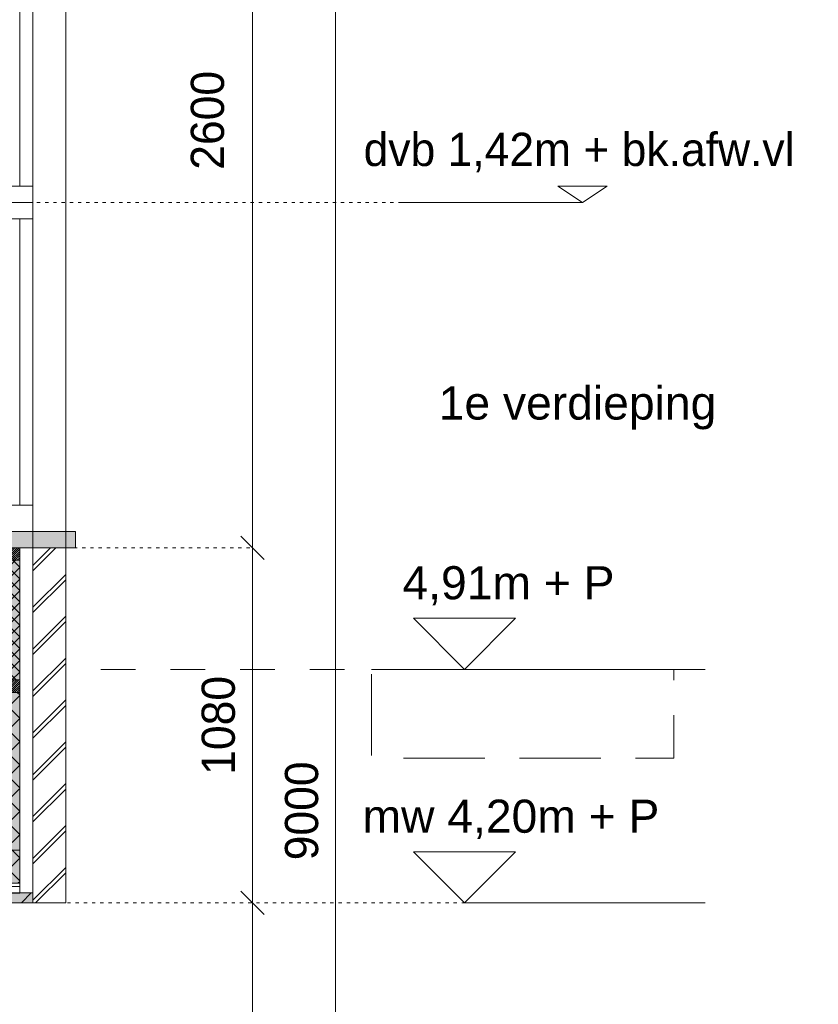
# Model space of a CAD drawing. Header units: millimetres. Extents: x -10538 to 13100, y -15694 to 32605.
# Tile 202 of 203: x 10500 to 12929, y 25612 to 28606. Entities that reach past the tile are written whole.
import ezdxf

# ---------------------------------------------------------------- set-up
doc = ezdxf.new("R2010")
doc.units = ezdxf.units.MM
doc.header["$LTSCALE"] = 100
doc.header["$PDMODE"] = 1
doc.header["$PDSIZE"] = -2
for name, pattern in [('[LS] Type-1', [2.12, 1.06, -1.06]), ('[LS] Type-2', [3.52999, 2.469998, -1.059993]), ('HIDDEN2', [0.25, 0.1, -0.15])]:
    doc.linetypes.add(name, pattern=pattern)
doc.layers.get('0').update_dxf_attribs({"lineweight": 5})
for name, color, linetype, lineweight in [('- 28_metselwerk', 7, 'Continuous', 18), ('5', 7, 'Continuous', 18), ('Dimension', 7, 'Continuous', 9), ('Geen', 7, 'Continuous', 9), ('none', 7, 'Continuous', 13), ('None-1', 7, 'Continuous', 9)]:
    doc.layers.add(name, color=color, linetype=linetype, lineweight=lineweight)
doc.styles.add('Arial', font='Arial.ttf')
doc.styles.add('Century Gothic', font='Century-Gothic_9791.ttf')
doc.dimstyles.new('Arch_PUUUR', dxfattribs={"dimtxt": 101.056134, "dimasz": 70.693359, "dimexe": 100, "dimexo": 159, "dimgap": 100, "dimtad": 1, "dimdec": 4, "dimtxsty": 'Century Gothic', "dimblk": 'VW_SLASH', "dimblk1": 'VW_SLASH', "dimblk2": 'VW_SLASH', "dimcen": 0, "dimdle": 100, "dimazin": 0, "dimtfac": 0.8, "dimtdec": 4, "dimtix": 1, "dimtmove": 0, "dimatfit": 0, "dimldrblk": 'VW_SLASH-1', "dimfxl": 1, "dimfrac": 2, "dimtolj": 1, "dimarcsym": 0})
pattern_1 = [(45, (2.866, 2.646), (-35.35534, 35.35534), []), (135, (-5.733, 5.733), (-35.35534, -35.35534), [])]
pattern_2 = [(45, (0, 0), (-3.1819805, 3.1819805), [])]

# ---------------------------------------------------------------- blocks, each defined once
blk = doc.blocks.new('VW_SLASH')
at = {"color": 0, "linetype": 'ByBlock', "lineweight": -2, "transparency": 16777216}
blk.add_line((1.415, 0), (-1, 0), dxfattribs=at)
at = {"color": 0, "linetype": 'Continuous', "lineweight": 20, "transparency": 16777216, "flags": 128}
blk.add_lwpolyline([(0.5, 0.5), (-0.5, -0.5)], dxfattribs=at)
blk = doc.blocks.new('*D29')
at = {"layer": 'Defpoints', "color": 0, "transparency": 33554687}
for p in [(10640, 29600), (11207.9, 29600), (10640, 27000)]:
    blk.add_point(p, dxfattribs=at)
at = {"layer": 'Dimension', "color": 0, "linetype": 'Continuous', "lineweight": -2, "transparency": 33554687}
blk.add_line((11207.9, 27070.7), (11207.9, 29529.3), dxfattribs=at)
at = {"layer": 'Dimension', "color": 0, "lineweight": -2, "xscale": 70.693359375, "yscale": 70.693359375, "zscale": 70.693359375}
for p, rotation in [((11207.9, 29600), 90), ((11207.9, 27000), 270)]:
    blk.add_blockref('VW_SLASH', p, dxfattribs=dict(at, rotation=rotation))
at = {"layer": 'Dimension', "color": 0, "lineweight": 5, "transparency": 33554687, "insert": (11071.8, 28300), "char_height": 101.06, "attachment_point": 5, "rotation": 90, "style": 'Century Gothic'}
blk.add_mtext('\\A1;2600', dxfattribs=at)
blk = doc.blocks.new('VW_SLASH-1')
at = {"color": 0, "linetype": 'ByBlock', "lineweight": -2, "transparency": 16777216}
blk.add_line((1.415, 0), (-1, 0), dxfattribs=at)
at = {"color": 0, "linetype": 'Continuous', "lineweight": 20, "transparency": 16777216, "flags": 128}
blk.add_lwpolyline([(0.751, 0.751), (-0.751, -0.751)], dxfattribs=at)
blk = doc.blocks.new('*D30')
at = {"layer": 'Defpoints', "color": 0, "transparency": 33554687}
for p in [(10640, 27000), (11207.9, 27000), (10640, 25920)]:
    blk.add_point(p, dxfattribs=at)
at = {"layer": 'Dimension', "color": 0, "linetype": 'Continuous', "lineweight": -2, "transparency": 33554687}
blk.add_line((11207.9, 25990.7), (11207.9, 26929.3), dxfattribs=at)
at = {"layer": 'Dimension', "color": 0, "lineweight": -2, "xscale": 70.693359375, "yscale": 70.693359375, "zscale": 70.693359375}
for p, rotation in [((11207.9, 27000), 90), ((11207.9, 25920), 270)]:
    blk.add_blockref('VW_SLASH', p, dxfattribs=dict(at, rotation=rotation))
at = {"layer": 'Dimension', "color": 0, "lineweight": 5, "transparency": 33554687, "insert": (11104.8, 26460), "char_height": 101.06, "attachment_point": 5, "rotation": 90, "style": 'Century Gothic'}
blk.add_mtext('\\A1;1080', dxfattribs=at)
blk = doc.blocks.new('*D31')
at = {"layer": 'Defpoints', "color": 0, "transparency": 33554687}
for p in [(10640, 25920), (11207.9, 25920), (7430.2, 24840)]:
    blk.add_point(p, dxfattribs=at)
at = {"layer": 'Dimension', "color": 0, "linetype": 'Continuous', "lineweight": -2, "transparency": 33554687}
blk.add_line((11207.9, 24910.7), (11207.9, 25849.3), dxfattribs=at)
at = {"layer": 'Dimension', "color": 0, "lineweight": -2, "xscale": 70.693359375, "yscale": 70.693359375, "zscale": 70.693359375}
for p, rotation in [((11207.9, 25920), 90), ((11207.9, 24840), 270)]:
    blk.add_blockref('VW_SLASH', p, dxfattribs=dict(at, rotation=rotation))
at = {"layer": 'Dimension', "color": 0, "lineweight": 5, "transparency": 33554687, "insert": (11104.8, 25380), "char_height": 101.06, "attachment_point": 5, "rotation": 90, "style": 'Century Gothic'}
blk.add_mtext('\\A1;1080', dxfattribs=at)
blk = doc.blocks.new('d raam kozijnen')
at = {"layer": 'Geen', "linetype": 'Continuous', "lineweight": 0, "true_color": 0xcccccc, "transparency": 33554687}
blk.add_hatch(color=254, dxfattribs=at).paths.add_polyline_path([(-194.9, -1190), (-64.9, -1190), (-64.9, -1240), (-194.9, -1240)])
at = {"layer": 'Geen', "linetype": 'Continuous', "lineweight": 0, "transparency": 33554687}
blk.add_hatch(color=8, dxfattribs=at).paths.add_polyline_path([(15.1, -1210), (339.2, -1210), (339.2, -1240), (15.1, -1240)])
at = {"layer": 'Geen', "color": 7, "linetype": 'Continuous', "lineweight": 9, "transparency": 33554687, "flags": 128}
for points in [[(-194.9, -1190), (-64.9, -1190), (-64.9, -1240), (-194.9, -1240)], [(15.1, -1210), (339.2, -1210), (339.2, -1240), (15.1, -1240)]]:
    blk.add_lwpolyline(points, close=True, dxfattribs=at)
at = {"color": 255, "linetype": 'Continuous', "lineweight": 9, "transparency": 33554687}
blk.add_wipeout([(-64.9, 1360), (15.1, 1360), (15.1, -1190), (-64.9, -1190)], dxfattribs=at).dxf.layer = 'Geen'
at = {"layer": 'Geen', "color": 7, "linetype": 'Continuous', "lineweight": 9, "transparency": 33554687, "flags": 128}
blk.add_lwpolyline([(-64.9, 1360), (15.1, 1360), (15.1, -1190), (-64.9, -1190)], close=True, dxfattribs=at)
at = {"color": 255, "linetype": 'Continuous', "lineweight": 9, "transparency": 33554687}
for points in [[(-64.9, 1360), (15.1, 1360), (15.1, 1280), (-64.9, 1280)], [(-64.9, -1110), (15.1, -1110), (15.1, -1190), (-64.9, -1190)]]:
    blk.add_wipeout(points, dxfattribs=at).dxf.layer = 'Geen'
at = {"layer": 'Geen', "linetype": 'Continuous', "lineweight": 0, "true_color": 0xcccccc, "transparency": 33554687}
for points in [[(-64.9, -1190), (15.1, -1190), (15.1, -1240), (-64.9, -1240)], [(15.1, -1190), (339.2, -1190), (339.2, -1210), (15.1, -1210)]]:
    blk.add_hatch(color=254, dxfattribs=at).paths.add_polyline_path(points)
at = {"layer": 'Geen', "color": 7, "linetype": 'Continuous', "lineweight": 9, "transparency": 33554687}
blk.add_line((-24.9, -1110), (-24.9, 1280), dxfattribs=at)
at = {"layer": 'Geen', "color": 7, "linetype": 'Continuous', "lineweight": 9, "transparency": 33554687, "flags": 128}
for points in [[(-64.9, 1360), (15.1, 1360), (15.1, 1280), (-64.9, 1280)], [(-64.9, -1110), (15.1, -1110), (15.1, -1190), (-64.9, -1190)], [(-64.9, -1190), (15.1, -1190), (15.1, -1240), (-64.9, -1240)], [(15.1, -1190), (339.2, -1190), (339.2, -1210), (15.1, -1210)]]:
    blk.add_lwpolyline(points, close=True, dxfattribs=at)
at = {"color": 255, "linetype": 'Continuous', "lineweight": 9, "transparency": 33554687}
blk.add_wipeout([(-64.9, -190), (15.1, -190), (15.1, -240), (-64.9, -240)], dxfattribs=at).dxf.layer = 'Geen'
at = {"layer": 'Geen', "color": 7, "linetype": 'Continuous', "lineweight": 9, "transparency": 33554687, "flags": 128}
blk.add_lwpolyline([(-64.9, -190), (15.1, -190), (15.1, -240), (-64.9, -240)], close=True, dxfattribs=at)
at = {"color": 255, "linetype": 'Continuous', "lineweight": 9, "transparency": 33554687}
blk.add_wipeout([(-64.9, -140), (15.1, -140), (15.1, -190), (-64.9, -190)], dxfattribs=at).dxf.layer = 'Geen'
at = {"layer": 'Geen', "color": 7, "linetype": 'Continuous', "lineweight": 9, "transparency": 33554687, "flags": 128}
blk.add_lwpolyline([(-64.9, -140), (15.1, -140), (15.1, -190), (-64.9, -190)], close=True, dxfattribs=at)
blk = doc.blocks.new('*D92')
at = {"layer": 'Defpoints', "color": 0, "transparency": 33554687}
for p in [(12644.8, 30700), (11461.2, 21700), (11550, 21700)]:
    blk.add_point(p, dxfattribs=at)
at = {"layer": 'Dimension', "color": 0, "linetype": 'Continuous', "lineweight": -2, "transparency": 33554687}
blk.add_line((11461.2, 30629.3), (11461.2, 21770.7), dxfattribs=at)
at = {"layer": 'Dimension', "color": 0, "lineweight": -2, "xscale": 70.693359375, "yscale": 70.693359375, "zscale": 70.693359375}
for p, rotation in [((11461.2, 30700), 90), ((11461.2, 21700), 270)]:
    blk.add_blockref('VW_SLASH', p, dxfattribs=dict(at, rotation=rotation))
at = {"layer": 'Dimension', "color": 0, "lineweight": 5, "transparency": 33554687, "insert": (11358.1, 26200), "char_height": 101.06, "attachment_point": 5, "rotation": 90, "style": 'Century Gothic'}
blk.add_mtext('\\A1;9000', dxfattribs=at)
blk = doc.blocks.new('Groep-39')
at = {"layer": '5', "linetype": 'Continuous', "lineweight": 5, "transparency": 33554687}
h = blk.add_hatch(dxfattribs=at)
h.set_pattern_fill('[LA] Gips fijn', style=0, pattern_type=2)
h.set_pattern_definition([(19.983, (0, 0), (488.208, -475.013), [30.888, -586.877]), (-13.8697, (29.03, 10.56), (488.2078, -475.013), [55.044, -1045.833]), (-44.2152, (82.47, -2.64), (-92.364, -686.13), [34.058, -647.106]), (-97.6668, (106.9, -26.4), (-580.571, -211.117), [34.616, -657.703]), (-160.017, (102.26, -60.7), (-1068.779, 263.896), [30.888, -586.877]), (166.1303, (73.23, -71.25), (-1556.987, 738.909), [55.044, -1045.833]), (135.7848, (19.8, -58.06), (92.364, 686.13), [34.058, -647.106]), (82.3332, (-4.6, -34.3), (580.571, 211.117), [34.616, -657.703]), (-110.556, (-191.3, 283.7), (677.121, -385.548), [28.184, -663.285]), (-67.1952, (-201.2, 257.3), (677.121, -385.548), [45.675, -1074.911]), (-29.6569, (-183.5, 215.2), (919.912, 261.895), [31.76, -747.432]), (15.8914, (-155.9, 199.5), (242.791, 647.443), [38.985, -917.481]), (69.444, (-118.4, 210.15), (-677.121, 385.548), [28.184, -663.285]), (112.8048, (-108.53, 236.54), (-242.791, -647.443), [45.675, -1074.91]), (150.3431, (-126.2, 278.65), (-242.791, -647.443), [31.76, -747.432]), (-164.1086, (-153.83, 294.36), (-677.121, 385.548), [38.985, -917.481]), (-136.779, (118.8, -303.5), (448.623, -1121.56), [30.06, -1472.82]), (-68.1986, (96.8, -324), (1543.79, -92.364), [24.16, -1183.796]), (-3.424, (105.8, -346.5), (1095.17, 1029.195), [30.93, -1515.62]), (43.221, (136.7, -348.3), (-448.623, 1121.56), [30.06, -1472.82]), (111.8014, (158.6, -327.8), (-1543.79, 92.364), [24.16, -1183.796]), (176.576, (149.6, -305.3), (-1095.17, -1029.195), [30.93, -1515.62]), (142.0458, (-184.7, -184.7), (-105.558, -646.545), [41.835, -794.865]), (80.7274, (-217.7, -159), (-765.299, -131.948), [32.755, -622.35]), (41.7948, (-212.44, -126.67), (-765.2987, -131.948), [58.405, -1109.69]), (9.7824, (-168.9, -87.75), (-659.74, 514.597), [38.83, -737.76]), (-37.9542, (-130.6, -81.15), (105.558, 646.545), [41.835, -794.865]), (-99.2726, (-97.64, -106.9), (870.857, 778.494), [65.51, -589.595]), (-170.2176, (-108.2, -171.53), (659.74, -514.597), [77.659, -698.931])])
h.paths.add_polyline_path([(10243.5, 27000), (10256, 27000), (10256, 26560), (10243.5, 26560)])
at = {"layer": '5', "linetype": 'Continuous', "lineweight": 0, "true_color": 0xbbbbbb, "transparency": 33554687}
blk.add_hatch(color=9, dxfattribs=at).paths.add_polyline_path([(10256, 27000), (10265, 27000), (10265, 26560), (10256, 26560)])
at = {"layer": 'none', "linetype": 'Continuous', "lineweight": 0, "true_color": 0xdddddd}
blk.add_hatch(color=254, dxfattribs=at).paths.add_polyline_path([(10240.5, 27000), (10243.5, 27000), (10243.5, 26560), (10240.5, 26560)])
at = {"layer": '5', "lineweight": 5, "transparency": 33554687, "flags": 128}
for points in [[(10243.5, 27000), (10256, 27000), (10256, 26560), (10243.5, 26560)], [(10256, 27000), (10265, 27000), (10265, 26560), (10256, 26560)]]:
    blk.add_lwpolyline(points, close=True, dxfattribs=at)
at = {"layer": 'none', "flags": 128}
blk.add_lwpolyline([(10240.5, 27000), (10243.5, 27000), (10243.5, 26560), (10240.5, 26560)], close=True, dxfattribs=at)
blk = doc.blocks.new('Groep-40')
at = {"layer": '5', "linetype": 'Continuous', "lineweight": 0, "true_color": 0xffffcc, "transparency": 33554687}
blk.add_hatch(color=7, dxfattribs=at).paths.add_polyline_path([(10265, 27000), (10500, 27000), (10500, 26598), (10265, 26598)])
at = {"layer": '5', "linetype": 'Continuous', "lineweight": 5, "true_color": 0x777777, "transparency": 33554687}
h = blk.add_hatch(dxfattribs=at)
h.set_pattern_fill('#isolatie-persing', color=8, style=0, pattern_type=2)
h.set_pattern_definition([(45, (1.433, 1.323), (-17.67767, 17.67767), []), (135, (-2.866, 2.866), (-17.67767, -17.67767), [])])
h.paths.add_polyline_path([(10265, 27000), (10500, 27000), (10500, 26598), (10265, 26598)])
at = {"layer": '5', "lineweight": 5, "transparency": 33554687, "flags": 128}
blk.add_lwpolyline([(10265, 27000), (10500, 27000), (10500, 26598), (10265, 26598)], close=True, dxfattribs=at)
at = {"layer": '5', "color": 7, "transparency": 33554687}
blk.add_blockref('Groep-39', (0, 0), dxfattribs=at)
at = {"color": 255, "linetype": 'Continuous', "lineweight": 18, "transparency": 33554687}
blk.add_wipeout([(10540, 27000), (10640, 27000), (10640, 25920), (10540, 25920)], dxfattribs=at).dxf.layer = '- 28_metselwerk'
at = {"layer": '- 28_metselwerk', "linetype": 'Continuous', "lineweight": 9, "transparency": 33554687}
h = blk.add_hatch(dxfattribs=at)
h.set_pattern_fill('metselwerk', style=0, pattern_type=2)
h.set_pattern_definition([(45, (66410.59, 23488.49), (-63.63961, 63.63961), []), (45, (66387.475, 23481.765), (-63.63961, 63.63961), [])])
h.paths.add_polyline_path([(10540, 27000), (10640, 27000), (10640, 25920), (10540, 25920)])
at = {"layer": '- 28_metselwerk', "color": 7, "linetype": 'Continuous', "lineweight": 18, "transparency": 33554687, "flags": 128}
blk.add_lwpolyline([(10540, 27000), (10640, 27000), (10640, 25920), (10540, 25920)], close=True, dxfattribs=at)
at = {"color": 255, "linetype": 'Continuous', "lineweight": 9, "transparency": 33554687}
blk.add_wipeout([(10265, 26560), (10265, 26598), (10500, 26598), (10500, 26560)], dxfattribs=at).dxf.layer = 'None-1'
at = {"layer": 'None-1', "linetype": 'Continuous', "lineweight": 5, "true_color": 0x777777, "transparency": 33554687}
h = blk.add_hatch(dxfattribs=at)
h.set_pattern_fill('12_Naaldhout_6', color=8, style=0, pattern_type=2)
h.set_pattern_definition(pattern_2)
h.paths.add_polyline_path([(10265, 26560), (10265, 26598), (10500, 26598), (10500, 26560)])
at = {"layer": 'None-1', "color": 7, "linetype": 'Continuous', "lineweight": 9, "transparency": 33554687, "flags": 128}
blk.add_lwpolyline([(10265, 26560), (10265, 26598), (10500, 26598), (10500, 26560)], close=True, dxfattribs=at)
at = {"color": 255, "linetype": 'Continuous', "lineweight": 9, "transparency": 33554687}
blk.add_wipeout([(10500, 27000), (10540, 27000), (10540, 25950.3125), (10500, 25950.3125)], dxfattribs=at).dxf.layer = 'Geen'
at = {"layer": 'Geen', "color": 7, "linetype": 'Continuous', "lineweight": 9, "transparency": 33554687, "flags": 128}
blk.add_lwpolyline([(10500, 27000), (10540, 27000), (10540, 25950.3125), (10500, 25950.3125)], close=True, dxfattribs=at)
at = {"color": 255, "linetype": 'Continuous', "lineweight": 9, "transparency": 33554687}
blk.add_wipeout([(10265, 26962), (10265, 27000), (10500, 27000), (10500, 26962)], dxfattribs=at).dxf.layer = 'None-1'
at = {"layer": 'None-1', "linetype": 'Continuous', "lineweight": 5, "true_color": 0x777777, "transparency": 33554687}
h = blk.add_hatch(dxfattribs=at)
h.set_pattern_fill('12_Naaldhout_6', color=8, style=0, pattern_type=2)
h.set_pattern_definition(pattern_2)
h.paths.add_polyline_path([(10265, 26962), (10265, 27000), (10500, 27000), (10500, 26962)])
at = {"layer": 'None-1', "color": 7, "linetype": 'Continuous', "lineweight": 9, "transparency": 33554687, "flags": 128}
blk.add_lwpolyline([(10265, 26962), (10265, 27000), (10500, 27000), (10500, 26962)], close=True, dxfattribs=at)
blk = doc.blocks.new('Groep-55')
at = {"color": 22, "lineweight": 5, "true_color": 0xdd1d1d, "transparency": 33554687}
blk.add_line((11853.2, 26630), (12585, 26630), dxfattribs=at)
at = {"color": 22, "lineweight": 5, "true_color": 0xdd1d1d, "transparency": 33554687, "flags": 128}
blk.add_lwpolyline([(12008.8, 26785.6), (11853.2, 26630), (11697.7, 26785.6)], close=True, dxfattribs=at)
blk = doc.blocks.new('Groep-58')
at = {"color": 22, "lineweight": 5, "true_color": 0xdd1d1d, "transparency": 33554687}
blk.add_line((11853.2, 25920), (12585, 25920), dxfattribs=at)
at = {"color": 22, "lineweight": 5, "true_color": 0xdd1d1d, "transparency": 33554687, "flags": 128}
blk.add_lwpolyline([(12008.8, 26075.6), (11853.2, 25920), (11697.7, 26075.6)], close=True, dxfattribs=at)
blk = doc.blocks.new('Groep-59')
at = {"color": 7, "transparency": 33554554}
for name in ['Groep-55', 'Groep-58']:
    blk.add_blockref(name, (0, 0), dxfattribs=at)
at = {"layer": 'Geen', "color": 1, "true_color": 0xff0000, "transparency": 33554687, "attachment_point": 1, "line_spacing_factor": 0.962448, "style": 'Arial'}
for s, insert, char_height in [('4,91m + P', (11664.4, 26944.1), 100.69), ('mw 4,20m + P', (11543.1, 26234.1), 100.689)]:
    blk.add_mtext(s, dxfattribs=dict(at, insert=insert, char_height=char_height))
blk = doc.blocks.new('Groep-76')
at = {"color": 5, "lineweight": 5, "true_color": 0x0000ff, "transparency": 33554687}
blk.add_line((12212.4, 28050), (11663.7, 28050), dxfattribs=at)
at = {"color": 5, "lineweight": 5, "true_color": 0x0000ff, "transparency": 33554687, "flags": 128}
blk.add_lwpolyline([(12137.4, 28100), (12212.4, 28050), (12287.4, 28100)], close=True, dxfattribs=at)
blk = doc.blocks.new('Groep-81')
at = {"layer": 'Geen', "color": 7, "transparency": 33554687, "insert": (11774.7, 27490.7), "char_height": 100.689, "attachment_point": 1, "line_spacing_factor": 0.962448, "style": 'Arial'}
blk.add_mtext('1e verdieping', dxfattribs=at)
blk = doc.blocks.new('Groep-92')
at = {"linetype": 'Continuous', "lineweight": 5, "transparency": 33554687}
blk.add_line((11663.7, 28050), (12212.4, 28050), dxfattribs=at)
at = {"linetype": '[LS] Type-2', "lineweight": 9, "transparency": 33554687, "flags": 128}
blk.add_lwpolyline([(11570, 26630), (12490, 26630), (12490, 26360.3), (11570, 26360.3)], close=True, dxfattribs=at)
at = {"layer": 'Geen', "color": 7, "linetype": 'Continuous', "lineweight": 9, "transparency": 33554687}
blk.add_line((10640, 25920), (10640, 30600), dxfattribs=at)
at = {"layer": 'none', "linetype": 'HIDDEN2', "transparency": 33554687}
blk.add_line((10120, 25920), (12585, 25920), dxfattribs=at)
at = {"color": 7, "transparency": 33554687}
blk.add_blockref('Groep-81', (0, 0), dxfattribs=at)
at = {"color": 5, "true_color": 0x0000ff, "transparency": 33554554}
blk.add_blockref('Groep-76', (0, 0), dxfattribs=at)
at = {"layer": '5', "color": 7, "transparency": 33554687}
blk.add_blockref('Groep-59', (0, 0), dxfattribs=at)
at = {"layer": 'Dimension', "color": 5, "true_color": 0x0000ff, "transparency": 33554687, "insert": (11546.3, 28262.1), "char_height": 101.056, "attachment_point": 1, "line_spacing_factor": 1.026243, "style": 'Century Gothic'}
blk.add_mtext('dvb 1,42m + bk.afw.vl', dxfattribs=at)
at = {"layer": 'Dimension', "color": 5, "linetype": 'Continuous', "lineweight": 5, "true_color": 0x0000ff, "transparency": 33554687}
for base, p1, p2, picture, middle in [((11461.2, 21700), (12644.8, 30700), (11550, 21700), '*D92', (11358.1, 26200)), ((11207.9, 27000), (10640, 25920), (10640, 27000), '*D30', (11104.8, 26460))]:
    dim = blk.add_linear_dim(base=base, p1=p1, p2=p2, angle=270, dimstyle='Arch_PUUUR', override={"dimgap": 50, "dimdec": 0, "dimpost": '<>', "dimtxsty": 'Century Gothic', "dimse1": 1, "dimse2": 1, "dimtmove": 2}, dxfattribs=at)
    dim.commit()
    dim.dimension.update_dxf_attribs({"geometry": picture, "text_midpoint": middle})
dim = blk.add_linear_dim(base=(11207.9, 29600), p1=(10640, 27000), p2=(10640, 29600), angle=270, dimstyle='Arch_PUUUR', override={"dimgap": 50, "dimdec": 0, "dimpost": '<>', "dimtxsty": 'Century Gothic', "dimse1": 1, "dimse2": 1, "dimtmove": 2}, dxfattribs=at)
dim.commit()
dim.dimension.update_dxf_attribs({"geometry": '*D29', "text_midpoint": (11071.8, 28300), "dimtype": 160})
at = {"color": 255, "linetype": 'Continuous', "lineweight": 9, "transparency": 33554687}
blk.add_wipeout([(10540, 26920), (10500, 26920), (10500, 25970.3), (10540, 25970.3)], dxfattribs=at).dxf.layer = 'Geen'
at = {"layer": 'Geen', "linetype": 'Continuous', "lineweight": 0, "true_color": 0xe6ffe6, "transparency": 33554687}
blk.add_hatch(color=7, dxfattribs=at).paths.add_polyline_path([(10100, 26080), (10500, 26080), (10500, 25980), (10100, 25980)])
at = {"layer": 'Geen', "linetype": 'Continuous', "lineweight": 5, "true_color": 0x777777, "transparency": 33554687}
h = blk.add_hatch(dxfattribs=at)
h.set_pattern_fill('#isolatie', color=8, style=0, pattern_type=2)
h.set_pattern_definition(pattern_1)
h.paths.add_polyline_path([(10100, 26080), (10500, 26080), (10500, 25980), (10100, 25980)])
at = {"linetype": '[LS] Type-1', "lineweight": 5, "transparency": 33554687}
blk.add_line((9686.5, 26630), (12585, 26630), dxfattribs=at)
at = {"layer": 'Geen', "color": 7, "linetype": 'Continuous', "lineweight": 9, "transparency": 33554687, "flags": 128}
for points in [[(10540, 26920), (10500, 26920), (10500, 25970.3), (10540, 25970.3)], [(10100, 26080), (10500, 26080), (10500, 25980), (10100, 25980)]]:
    blk.add_lwpolyline(points, close=True, dxfattribs=at)
at = {"layer": 'Geen', "color": 7, "transparency": 33554687, "xscale": -1}
blk.add_blockref('d raam kozijnen', (10475.1, 28240), dxfattribs=at)
at = {"linetype": 'HIDDEN2', "lineweight": 5, "transparency": 33554687}
blk.add_line((12212.4, 28050), (9652.6, 28050), dxfattribs=at)
at = {"color": 255, "linetype": 'Continuous', "lineweight": 9, "transparency": 33554687}
blk.add_wipeout([(7879.9, 25970), (10500, 25970), (10500, 25949.7), (7879.9, 25949.7)], dxfattribs=at)
at = {"color": 7, "linetype": 'Continuous', "lineweight": 9, "transparency": 33554687, "flags": 128}
blk.add_lwpolyline([(7879.9, 25970), (10500, 25970), (10500, 25949.7), (7879.9, 25949.7)], close=True, dxfattribs=at)
at = {"layer": 'Dimension', "color": 5, "linetype": 'Continuous', "lineweight": 5, "true_color": 0x0000ff, "transparency": 33554687}
dim = blk.add_linear_dim(base=(11207.9, 25920), p1=(7430.2, 24840), p2=(10640, 25920), angle=270, dimstyle='Arch_PUUUR', override={"dimgap": 50, "dimdec": 0, "dimpost": '<>', "dimtxsty": 'Century Gothic', "dimse1": 1, "dimse2": 1, "dimtmove": 2}, dxfattribs=at)
dim.commit()
dim.dimension.update_dxf_attribs({"geometry": '*D31', "text_midpoint": (11104.8, 25380)})
at = {"layer": 'Geen', "color": 7, "transparency": 33554687}
blk.add_blockref('Groep-40', (0, 0), dxfattribs=at)
at = {"linetype": 'Continuous', "lineweight": 0, "transparency": 33554687}
blk.add_hatch(color=255, dxfattribs=at).paths.add_polyline_path([(7879.9, 25950.3), (10540, 25950.3), (10540, 25920), (7879.9, 25920)])
at = {"linetype": 'Continuous', "lineweight": 9, "transparency": 33554687}
h = blk.add_hatch(dxfattribs=at)
h.set_pattern_fill('[LA] Diagonaal (1mm)', color=8, style=0, pattern_type=2)
h.set_pattern_definition([(45, (0, 0), (-70.71068, 70.71068), [])])
h.paths.add_polyline_path([(7879.9, 25950.3), (10540, 25950.3), (10540, 25920), (7879.9, 25920)])
at = {"layer": 'Geen', "linetype": 'Continuous', "lineweight": 0, "true_color": 0xe6ffe6, "transparency": 33554687}
blk.add_hatch(color=7, dxfattribs=at).paths.add_polyline_path([(10500, 26080), (10380, 26080), (10380, 26560), (10500, 26560)])
at = {"layer": 'Geen', "linetype": 'Continuous', "lineweight": 5, "true_color": 0x777777, "transparency": 33554687}
h = blk.add_hatch(dxfattribs=at)
h.set_pattern_fill('#isolatie', color=8, style=0, pattern_type=2)
h.set_pattern_definition(pattern_1)
h.paths.add_polyline_path([(10500, 26080), (10380, 26080), (10380, 26560), (10500, 26560)])
at = {"color": 7, "linetype": 'Continuous', "lineweight": 18, "transparency": 33554687, "flags": 128}
blk.add_lwpolyline([(7879.9, 25950.3), (10540, 25950.3), (10540, 25920), (7879.9, 25920)], close=True, dxfattribs=at)
at = {"layer": 'Geen', "color": 7, "linetype": 'Continuous', "lineweight": 9, "transparency": 33554687, "flags": 128}
blk.add_lwpolyline([(10500, 26080), (10380, 26080), (10380, 26560), (10500, 26560)], close=True, dxfattribs=at)
at = {"layer": 'none', "linetype": 'HIDDEN2'}
blk.add_line((10640, 27000), (11207.9, 27000), dxfattribs=at)

msp = doc.modelspace()

# ---------------------------------------------------------------- block references
at = {"layer": 'none', "color": 7}
msp.add_blockref('Groep-92', (0, 0), dxfattribs=at)

doc.saveas('drawing.dxf')
